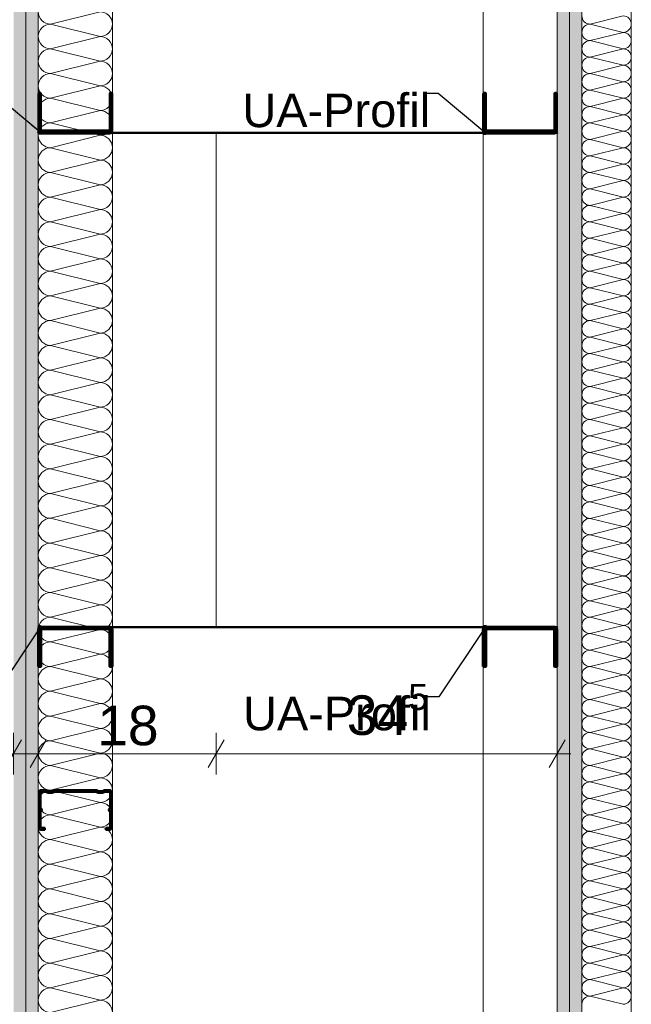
# Model space of a CAD drawing. Header units: metres. Extents: x -3.5 to 65.3, y -10.9 to 16.7.
# Tile 95 of 145: x 44 to 44.6, y 1.7 to 2.7. Entities that reach past the tile are written whole.
import ezdxf

# ---------------------------------------------------------------- set-up
doc = ezdxf.new("R2010")
doc.units = ezdxf.units.M
doc.header["$MEASUREMENT"] = 0
doc.linetypes.add('DASHED', pattern=[0.015, 0.007, -0.008])
for name, color, linetype in [('102 - Bemaßung_ Beschriftung.Detail_ Ausschnitt', 7, 'Continuous'), ('606 - Struktur.Wand Innen Ausbau', 7, 'Continuous'), ('660 - Unterkonstruktion.Trockenbau', 7, 'Continuous'), ('Neubau_102 - Bemaßung_ Beschriftung.Detail_ Ausschnitt', 7, 'Continuous'), ('Neubau_606 - Struktur.Wand Innen Ausbau', 7, 'Continuous'), ('Neubau_802 - HKLSE.Sanitär', 7, 'Continuous')]:
    doc.layers.add(name, color=color, linetype=linetype)
doc.styles.add('ERSTELLTER_STIL_1', font='txt')
doc.dimstyles.new('ERSTELLTER_STIL__1', dxfattribs={"dimtxt": 0.04, "dimasz": 0.02128, "dimexe": 0.18, "dimexo": 0.0625, "dimgap": 0, "dimtad": 1, "dimzin": 0, "dimdsep": 46, "dimtxsty": 'ERSTELLTER_STIL_1', "dimblk": 'ARROWHEAD_2', "dimblk1": 'ARROWHEAD_2', "dimblk2": 'ARROWHEAD_2', "dimcen": 0.09, "dimse1": 1, "dimse2": 1, "dimclrd": 7, "dimclre": 7, "dimclrt": 7, "dimazin": 0, "dimtfac": 1, "dimtdec": 4, "dimtmove": 0, "dimatfit": 3, "dimfxl": 1, "dimtolj": 1, "dimtzin": 0, "dimarcsym": 0})
doc.dimstyles.new('ERSTELLTER_STIL__2', dxfattribs={"dimtxt": 0.04, "dimasz": 0.02128, "dimexe": 0.18, "dimexo": 0.0625, "dimgap": 0, "dimtad": 1, "dimzin": 0, "dimdsep": 46, "dimtxsty": 'ERSTELLTER_STIL_1', "dimblk": 'ARROWHEAD_2', "dimblk1": 'ARROWHEAD_2', "dimblk2": 'ARROWHEAD_2', "dimcen": 0.09, "dimse1": 1, "dimse2": 1, "dimclrd": 7, "dimclre": 7, "dimclrt": 7, "dimazin": 0, "dimtfac": 1, "dimtdec": 4, "dimtmove": 2, "dimatfit": 3, "dimfxl": 1, "dimtolj": 1, "dimtzin": 0, "dimarcsym": 0})
doc.dimstyles.new('ERSTELLTER_STIL__3', dxfattribs={"dimtxt": 0.04, "dimasz": 0.02128, "dimexe": 0.18, "dimexo": 0.0625, "dimgap": 0, "dimtad": 1, "dimtih": 1, "dimtoh": 1, "dimzin": 0, "dimdsep": 46, "dimtxsty": 'ERSTELLTER_STIL_1', "dimblk": 'ARROWHEAD_2', "dimblk1": 'ARROWHEAD_2', "dimblk2": 'ARROWHEAD_2', "dimcen": 0.09, "dimse1": 1, "dimse2": 1, "dimclrd": 7, "dimclre": 7, "dimclrt": 7, "dimazin": 0, "dimtfac": 1, "dimtdec": 4, "dimtmove": 0, "dimatfit": 3, "dimfxl": 1, "dimtolj": 1, "dimtzin": 0, "dimarcsym": 0})
doc.dimstyles.new('ERSTELLTER_STIL__5', dxfattribs={"dimtxt": 0.18, "dimasz": 0.010944, "dimexe": 0.18, "dimexo": 0.0625, "dimgap": 0, "dimtad": 0, "dimtih": 1, "dimtoh": 1, "dimdec": 4, "dimzin": 0, "dimdsep": 46, "dimcen": 0.09, "dimadec": 0, "dimazin": 0, "dimtfac": 1, "dimtdec": 4, "dimtmove": 0, "dimatfit": 3, "dimldrblk": 'ARROWHEAD_11', "dimfxl": 1, "dimtolj": 1, "dimtzin": 0, "dimarcsym": 0})
pattern_1 = [(45, (0, 0), (-0.0070710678, 0.0070710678), [0, -0.01])]

# ---------------------------------------------------------------- blocks, each defined once
blk = doc.blocks.new('*X56')
at = {"layer": '606 - Struktur.Wand Innen Ausbau', "color": 7, "linetype": 'Continuous', "lineweight": 5}
for p, q in [((44.57332, 2.7), (44.60666, 2.70833)), ((44.57332, 2.7), (44.60666, 2.69167)), ((44.57332, 2.68333), (44.60666, 2.69167)), ((44.57332, 2.68333), (44.60666, 2.675)), ((44.57332, 2.66667), (44.60666, 2.675)), ((44.57332, 2.66667), (44.60666, 2.65833)), ((44.57332, 2.65), (44.60666, 2.65833)), ((44.57332, 2.65), (44.60666, 2.64167)), ((44.57332, 2.63333), (44.60666, 2.64167)), ((44.57332, 2.63333), (44.60666, 2.625)), ((44.57332, 2.61667), (44.60666, 2.625)), ((44.57332, 2.61667), (44.60666, 2.60833)), ((44.57332, 2.6), (44.60666, 2.60833)), ((44.57332, 2.6), (44.60666, 2.59167)), ((44.57332, 2.58333), (44.60666, 2.59167)), ((44.57332, 2.58333), (44.60666, 2.575)), ((44.57332, 2.56667), (44.60666, 2.575)), ((44.57332, 2.56667), (44.60666, 2.55833)), ((44.57332, 2.55), (44.60666, 2.55833)), ((44.57332, 2.55), (44.60666, 2.54167)), ((44.57332, 2.53333), (44.60666, 2.54167)), ((44.57332, 2.53333), (44.60666, 2.525)), ((44.57332, 2.51667), (44.60666, 2.525)), ((44.57332, 2.51667), (44.60666, 2.50833)), ((44.57332, 2.5), (44.60666, 2.50833)), ((44.57332, 2.5), (44.60666, 2.49167)), ((44.57332, 2.48333), (44.60666, 2.49167)), ((44.57332, 2.48333), (44.60666, 2.475)), ((44.57332, 2.46667), (44.60666, 2.475)), ((44.57332, 2.46667), (44.60666, 2.45833)), ((44.57332, 2.45), (44.60666, 2.45833)), ((44.57332, 2.45), (44.60666, 2.44167)), ((44.57332, 2.43333), (44.60666, 2.44167)), ((44.57332, 2.43333), (44.60666, 2.425)), ((44.57332, 2.41667), (44.60666, 2.425)), ((44.57332, 2.41667), (44.60666, 2.40833)), ((44.57332, 2.4), (44.60666, 2.40833)), ((44.57332, 2.4), (44.60666, 2.39167)), ((44.57332, 2.38333), (44.60666, 2.39167)), ((44.57332, 2.38333), (44.60666, 2.375)), ((44.57332, 2.36667), (44.60666, 2.375)), ((44.57332, 2.36667), (44.60666, 2.35833)), ((44.57332, 2.35), (44.60666, 2.35833)), ((44.57332, 2.35), (44.60666, 2.34167)), ((44.57332, 2.33333), (44.60666, 2.34167)), ((44.57332, 2.33333), (44.60666, 2.325)), ((44.57332, 2.31667), (44.60666, 2.325)), ((44.57332, 2.31667), (44.60666, 2.30833)), ((44.57332, 2.3), (44.60666, 2.30833)), ((44.57332, 2.3), (44.60666, 2.29167)), ((44.57332, 2.28333), (44.60666, 2.29167)), ((44.57332, 2.28333), (44.60666, 2.275)), ((44.57332, 2.26667), (44.60666, 2.275)), ((44.57332, 2.26667), (44.60666, 2.25833)), ((44.57332, 2.25), (44.60666, 2.25833)), ((44.57332, 2.25), (44.60666, 2.24167)), ((44.57332, 2.23333), (44.60666, 2.24167)), ((44.57332, 2.23333), (44.60666, 2.225)), ((44.57332, 2.21667), (44.60666, 2.225)), ((44.57332, 2.21667), (44.60666, 2.20833)), ((44.57332, 2.2), (44.60666, 2.20833)), ((44.57332, 2.2), (44.60666, 2.19167)), ((44.57332, 2.18333), (44.60666, 2.19167)), ((44.57332, 2.18333), (44.60666, 2.175)), ((44.57332, 2.16667), (44.60666, 2.175)), ((44.57332, 2.16667), (44.60666, 2.15833)), ((44.57332, 2.15), (44.60666, 2.15833)), ((44.57332, 2.15), (44.60666, 2.14167)), ((44.57332, 2.13333), (44.60666, 2.14167)), ((44.57332, 2.13333), (44.60666, 2.125)), ((44.57332, 2.11667), (44.60666, 2.125)), ((44.57332, 2.11667), (44.60666, 2.10833)), ((44.57332, 2.1), (44.60666, 2.10833)), ((44.57332, 2.1), (44.60666, 2.09167)), ((44.57332, 2.08333), (44.60666, 2.09167)), ((44.57332, 2.08333), (44.60666, 2.075)), ((44.57332, 2.06667), (44.60666, 2.075)), ((44.57332, 2.06667), (44.60666, 2.05833)), ((44.57332, 2.05), (44.60666, 2.05833)), ((44.57332, 2.05), (44.60666, 2.04167)), ((44.57332, 2.03333), (44.60666, 2.04167)), ((44.57332, 2.03333), (44.60666, 2.025)), ((44.57332, 2.01667), (44.60666, 2.025)), ((44.57332, 2.01667), (44.60666, 2.00833)), ((44.57332, 2), (44.60666, 2.00833)), ((44.57332, 2), (44.60666, 1.99167)), ((44.57332, 1.98333), (44.60666, 1.99167)), ((44.57332, 1.98333), (44.60666, 1.975)), ((44.57332, 1.96667), (44.60666, 1.975)), ((44.57332, 1.96667), (44.60666, 1.95833)), ((44.57332, 1.95), (44.60666, 1.95833)), ((44.57332, 1.95), (44.60666, 1.94167)), ((44.57332, 1.93333), (44.60666, 1.94167)), ((44.57332, 1.93333), (44.60666, 1.925)), ((44.57332, 1.91667), (44.60666, 1.925)), ((44.57332, 1.91667), (44.60666, 1.90833)), ((44.57332, 1.9), (44.60666, 1.90833)), ((44.57332, 1.9), (44.60666, 1.89167)), ((44.57332, 1.88333), (44.60666, 1.89167)), ((44.57332, 1.88333), (44.60666, 1.875)), ((44.57332, 1.86667), (44.60666, 1.875)), ((44.57332, 1.86667), (44.60666, 1.85833)), ((44.57332, 1.85), (44.60666, 1.85833)), ((44.57332, 1.85), (44.60666, 1.84167)), ((44.57332, 1.83333), (44.60666, 1.84167)), ((44.57332, 1.83333), (44.60666, 1.825)), ((44.57332, 1.81667), (44.60666, 1.825)), ((44.57332, 1.81667), (44.60666, 1.80833)), ((44.57332, 1.8), (44.60666, 1.80833)), ((44.57332, 1.8), (44.60666, 1.79167)), ((44.57332, 1.78333), (44.60666, 1.79167)), ((44.57332, 1.78333), (44.60666, 1.775)), ((44.57332, 1.76667), (44.60666, 1.775)), ((44.57332, 1.76667), (44.60666, 1.75833)), ((44.57332, 1.75), (44.60666, 1.75833)), ((44.57332, 1.75), (44.60666, 1.74167)), ((44.57332, 1.73333), (44.60666, 1.74167)), ((44.57332, 1.73333), (44.60666, 1.725)), ((44.57332, 1.71667), (44.60666, 1.725)), ((44.57332, 1.71667), (44.60666, 1.70833))]:
    blk.add_line(p, q, dxfattribs=at)
for centre, start, end in [((44.57332, 2.70833), 180, 270), ((44.57332, 2.69167), 90, 180), ((44.60666, 2.7), 0, 90), ((44.60666, 2.7), 270, 0), ((44.57332, 2.69167), 180, 270), ((44.60666, 2.68333), 0, 90), ((44.57332, 2.675), 90, 180), ((44.60666, 2.68333), 270, 0), ((44.57332, 2.675), 180, 270), ((44.60666, 2.66667), 0, 90), ((44.57332, 2.65833), 90, 180), ((44.60666, 2.66667), 270, 0), ((44.57332, 2.65833), 180, 270), ((44.57332, 2.64167), 90, 180), ((44.60666, 2.65), 0, 90), ((44.60666, 2.65), 270, 0), ((44.57332, 2.64167), 180, 270), ((44.60666, 2.63333), 0, 90), ((44.57332, 2.625), 90, 180), ((44.60666, 2.63333), 270, 0), ((44.57332, 2.625), 180, 270), ((44.60666, 2.61667), 0, 90), ((44.57332, 2.60833), 90, 180), ((44.60666, 2.61667), 270, 0), ((44.57332, 2.60833), 180, 270), ((44.57332, 2.59167), 90, 180), ((44.60666, 2.6), 0, 90), ((44.60666, 2.6), 270, 0), ((44.57332, 2.59167), 180, 270), ((44.60666, 2.58333), 0, 90), ((44.57332, 2.575), 90, 180), ((44.60666, 2.58333), 270, 0), ((44.57332, 2.575), 180, 270), ((44.60666, 2.56667), 0, 90), ((44.57332, 2.55833), 90, 180), ((44.60666, 2.56667), 270, 0), ((44.57332, 2.55833), 180, 270), ((44.60666, 2.55), 0, 90), ((44.57332, 2.54167), 90, 180), ((44.57332, 2.54167), 180, 270), ((44.60666, 2.55), 270, 0), ((44.60666, 2.53333), 0, 90), ((44.57332, 2.525), 90, 180), ((44.60666, 2.53333), 270, 0), ((44.57332, 2.525), 180, 270), ((44.60666, 2.51667), 0, 90), ((44.57332, 2.50833), 90, 180), ((44.60666, 2.51667), 270, 0), ((44.57332, 2.50833), 180, 270), ((44.60666, 2.5), 0, 90), ((44.57332, 2.49167), 90, 180), ((44.57332, 2.49167), 180, 270), ((44.60666, 2.5), 270, 0), ((44.60666, 2.48333), 0, 90), ((44.57332, 2.475), 90, 180), ((44.60666, 2.48333), 270, 0), ((44.57332, 2.475), 180, 270), ((44.60666, 2.46667), 0, 90), ((44.57332, 2.45833), 90, 180), ((44.60666, 2.46667), 270, 0), ((44.57332, 2.45833), 180, 270), ((44.60666, 2.45), 0, 90), ((44.57332, 2.44167), 90, 180), ((44.57332, 2.44167), 180, 270), ((44.60666, 2.45), 270, 0), ((44.60666, 2.43333), 0, 90), ((44.57332, 2.425), 90, 180), ((44.60666, 2.43333), 270, 0), ((44.57332, 2.425), 180, 270), ((44.60666, 2.41667), 0, 90), ((44.57332, 2.40833), 90, 180), ((44.60666, 2.41667), 270, 0), ((44.57332, 2.40833), 180, 270), ((44.60666, 2.4), 0, 90), ((44.57332, 2.39167), 90, 180), ((44.57332, 2.39167), 180, 270), ((44.60666, 2.4), 270, 0), ((44.60666, 2.38333), 0, 90), ((44.57332, 2.375), 90, 180), ((44.60666, 2.38333), 270, 0), ((44.57332, 2.375), 180, 270), ((44.60666, 2.36667), 0, 90), ((44.57332, 2.35833), 90, 180), ((44.60666, 2.36667), 270, 0), ((44.57332, 2.35833), 180, 270), ((44.60666, 2.35), 0, 90), ((44.57332, 2.34167), 90, 180), ((44.57332, 2.34167), 180, 270), ((44.60666, 2.35), 270, 0), ((44.60666, 2.33333), 0, 90), ((44.57332, 2.325), 90, 180), ((44.60666, 2.33333), 270, 0), ((44.57332, 2.325), 180, 270), ((44.60666, 2.31667), 0, 90), ((44.57332, 2.30833), 90, 180), ((44.60666, 2.31667), 270, 0), ((44.57332, 2.30833), 180, 270), ((44.60666, 2.3), 0, 90), ((44.57332, 2.29167), 90, 180), ((44.57332, 2.29167), 180, 270), ((44.60666, 2.3), 270, 0), ((44.60666, 2.28333), 0, 90), ((44.57332, 2.275), 90, 180), ((44.60666, 2.28333), 270, 0), ((44.57332, 2.275), 180, 270), ((44.60666, 2.26667), 0, 90), ((44.57332, 2.25833), 90, 180), ((44.60666, 2.26667), 270, 0), ((44.57332, 2.25833), 180, 270), ((44.60666, 2.25), 0, 90), ((44.57332, 2.24167), 90, 180), ((44.57332, 2.24167), 180, 270), ((44.60666, 2.25), 270, 0), ((44.60666, 2.23333), 0, 90), ((44.57332, 2.225), 90, 180), ((44.60666, 2.23333), 270, 0), ((44.57332, 2.225), 180, 270), ((44.60666, 2.21667), 0, 90), ((44.57332, 2.20833), 90, 180), ((44.60666, 2.21667), 270, 0), ((44.57332, 2.20833), 180, 270), ((44.60666, 2.2), 0, 90), ((44.57332, 2.19167), 90, 180), ((44.57332, 2.19167), 180, 270), ((44.60666, 2.2), 270, 0), ((44.60666, 2.18333), 0, 90), ((44.57332, 2.175), 90, 180), ((44.60666, 2.18333), 270, 0), ((44.57332, 2.175), 180, 270), ((44.60666, 2.16667), 0, 90), ((44.57332, 2.15833), 90, 180), ((44.60666, 2.16667), 270, 0), ((44.57332, 2.15833), 180, 270), ((44.60666, 2.15), 0, 90), ((44.57332, 2.14167), 90, 180), ((44.60666, 2.15), 270, 0), ((44.57332, 2.14167), 180, 270), ((44.57332, 2.125), 90, 180), ((44.60666, 2.13333), 0, 90), ((44.60666, 2.13333), 270, 0), ((44.57332, 2.125), 180, 270), ((44.60666, 2.11667), 0, 90), ((44.57332, 2.10833), 90, 180), ((44.60666, 2.11667), 270, 0), ((44.57332, 2.10833), 180, 270), ((44.60666, 2.1), 0, 90), ((44.57332, 2.09167), 90, 180), ((44.60666, 2.1), 270, 0), ((44.57332, 2.09167), 180, 270), ((44.57332, 2.075), 90, 180), ((44.60666, 2.08333), 0, 90), ((44.60666, 2.08333), 270, 0), ((44.57332, 2.075), 180, 270), ((44.60666, 2.06667), 0, 90), ((44.57332, 2.05833), 90, 180), ((44.60666, 2.06667), 270, 0), ((44.57332, 2.05833), 180, 270), ((44.60666, 2.05), 0, 90), ((44.57332, 2.04167), 90, 180), ((44.60666, 2.05), 270, 0), ((44.57332, 2.04167), 180, 270), ((44.57332, 2.025), 90, 180), ((44.60666, 2.03333), 0, 90), ((44.60666, 2.03333), 270, 0), ((44.57332, 2.025), 180, 270), ((44.60666, 2.01667), 0, 90), ((44.57332, 2.00833), 90, 180), ((44.60666, 2.01667), 270, 0), ((44.57332, 2.00833), 180, 270), ((44.60666, 2), 0, 90), ((44.57332, 1.99167), 90, 180), ((44.60666, 2), 270, 0), ((44.57332, 1.99167), 180, 270), ((44.57332, 1.975), 90, 180), ((44.60666, 1.98333), 0, 90), ((44.60666, 1.98333), 270, 0), ((44.57332, 1.975), 180, 270), ((44.60666, 1.96667), 0, 90), ((44.57332, 1.95833), 90, 180), ((44.60666, 1.96667), 270, 0), ((44.57332, 1.95833), 180, 270), ((44.60666, 1.95), 0, 90), ((44.57332, 1.94167), 90, 180), ((44.60666, 1.95), 270, 0), ((44.57332, 1.94167), 180, 270), ((44.57332, 1.925), 90, 180), ((44.60666, 1.93333), 0, 90), ((44.60666, 1.93333), 270, 0), ((44.57332, 1.925), 180, 270), ((44.60666, 1.91667), 0, 90), ((44.57332, 1.90833), 90, 180), ((44.60666, 1.91667), 270, 0), ((44.57332, 1.90833), 180, 270), ((44.60666, 1.9), 0, 90), ((44.57332, 1.89167), 90, 180), ((44.60666, 1.9), 270, 0), ((44.57332, 1.89167), 180, 270), ((44.57332, 1.875), 90, 180), ((44.60666, 1.88333), 0, 90), ((44.60666, 1.88333), 270, 0), ((44.57332, 1.875), 180, 270), ((44.60666, 1.86667), 0, 90), ((44.57332, 1.85833), 90, 180), ((44.60666, 1.86667), 270, 0), ((44.57332, 1.85833), 180, 270), ((44.60666, 1.85), 0, 90), ((44.57332, 1.84167), 90, 180), ((44.60666, 1.85), 270, 0), ((44.57332, 1.84167), 180, 270), ((44.57332, 1.825), 90, 180), ((44.60666, 1.83333), 0, 90), ((44.60666, 1.83333), 270, 0), ((44.57332, 1.825), 180, 270), ((44.60666, 1.81667), 0, 90), ((44.57332, 1.80833), 90, 180), ((44.60666, 1.81667), 270, 0), ((44.57332, 1.80833), 180, 270), ((44.60666, 1.8), 0, 90), ((44.57332, 1.79167), 90, 180), ((44.60666, 1.8), 270, 0), ((44.57332, 1.79167), 180, 270), ((44.57332, 1.775), 90, 180), ((44.60666, 1.78333), 0, 90), ((44.60666, 1.78333), 270, 0), ((44.57332, 1.775), 180, 270), ((44.60666, 1.76667), 0, 90), ((44.57332, 1.75833), 90, 180), ((44.60666, 1.76667), 270, 0), ((44.57332, 1.75833), 180, 270), ((44.60666, 1.75), 0, 90), ((44.57332, 1.74167), 90, 180), ((44.60666, 1.75), 270, 0), ((44.57332, 1.74167), 180, 270), ((44.57332, 1.725), 90, 180), ((44.60666, 1.73333), 0, 90), ((44.60666, 1.73333), 270, 0), ((44.57332, 1.725), 180, 270), ((44.60666, 1.71667), 0, 90), ((44.57332, 1.70833), 90, 180), ((44.60666, 1.71667), 270, 0)]:
    blk.add_arc(centre, 0.00833, start, end, dxfattribs=at)
blk = doc.blocks.new('*X73')
at = {"layer": 'Neubau_606 - Struktur.Wand Innen Ausbau', "color": 7, "linetype": 'Continuous', "lineweight": 5}
for p, q in [((44.02749, 2.70001), (44.07749, 2.71251)), ((44.02749, 2.70001), (44.07749, 2.68751)), ((44.02749, 2.67501), (44.07749, 2.68751)), ((44.02749, 2.67501), (44.07749, 2.66251)), ((44.02749, 2.65001), (44.07749, 2.66251)), ((44.02749, 2.65001), (44.07749, 2.63751)), ((44.02749, 2.62501), (44.07749, 2.63751)), ((44.02749, 2.62501), (44.07749, 2.61251)), ((44.02749, 2.60001), (44.07749, 2.61251)), ((44.02749, 2.60001), (44.07749, 2.58751)), ((44.02749, 2.57501), (44.07749, 2.58751)), ((44.02749, 2.57501), (44.07749, 2.56251)), ((44.02749, 2.55001), (44.07749, 2.56251)), ((44.02749, 2.55001), (44.07749, 2.53751)), ((44.02749, 2.52501), (44.07749, 2.53751)), ((44.02749, 2.52501), (44.07749, 2.51251)), ((44.02749, 2.50001), (44.07749, 2.51251)), ((44.02749, 2.50001), (44.07749, 2.48751)), ((44.02749, 2.47501), (44.07749, 2.48751)), ((44.02749, 2.47501), (44.07749, 2.46251)), ((44.02749, 2.45001), (44.07749, 2.46251)), ((44.02749, 2.45001), (44.07749, 2.43751)), ((44.02749, 2.42501), (44.07749, 2.43751)), ((44.02749, 2.42501), (44.07749, 2.41251)), ((44.02749, 2.40001), (44.07749, 2.41251)), ((44.02749, 2.40001), (44.07749, 2.38751)), ((44.02749, 2.37501), (44.07749, 2.38751)), ((44.02749, 2.37501), (44.07749, 2.36251)), ((44.02749, 2.35001), (44.07749, 2.36251)), ((44.02749, 2.35001), (44.07749, 2.33751)), ((44.02749, 2.32501), (44.07749, 2.33751)), ((44.02749, 2.32501), (44.07749, 2.31251)), ((44.02749, 2.30001), (44.07749, 2.31251)), ((44.02749, 2.30001), (44.07749, 2.28751)), ((44.02749, 2.27501), (44.07749, 2.28751)), ((44.02749, 2.27501), (44.07749, 2.26251)), ((44.02749, 2.25001), (44.07749, 2.26251)), ((44.02749, 2.25001), (44.07749, 2.23751)), ((44.02749, 2.22501), (44.07749, 2.23751)), ((44.02749, 2.22501), (44.07749, 2.21251)), ((44.02749, 2.20001), (44.07749, 2.21251)), ((44.02749, 2.20001), (44.07749, 2.18751)), ((44.02749, 2.17501), (44.07749, 2.18751)), ((44.02749, 2.17501), (44.07749, 2.16251)), ((44.02749, 2.15001), (44.07749, 2.16251)), ((44.02749, 2.15001), (44.07749, 2.13751)), ((44.02749, 2.12501), (44.07749, 2.13751)), ((44.02749, 2.12501), (44.07749, 2.11251)), ((44.02749, 2.10001), (44.07749, 2.11251)), ((44.02749, 2.10001), (44.07749, 2.08751)), ((44.02749, 2.07501), (44.07749, 2.08751)), ((44.02749, 2.07501), (44.07749, 2.06251)), ((44.02749, 2.05001), (44.07749, 2.06251)), ((44.02749, 2.05001), (44.07749, 2.03751)), ((44.02749, 2.02501), (44.07749, 2.03751)), ((44.02749, 2.02501), (44.07749, 2.01251)), ((44.02749, 2.00001), (44.07749, 2.01251)), ((44.02749, 2.00001), (44.07749, 1.98751)), ((44.02749, 1.97501), (44.07749, 1.98751)), ((44.02749, 1.97501), (44.07749, 1.96251)), ((44.02749, 1.95001), (44.07749, 1.96251)), ((44.02749, 1.95001), (44.07749, 1.93751)), ((44.02749, 1.92501), (44.07749, 1.93751)), ((44.02749, 1.92501), (44.07749, 1.91251)), ((44.02749, 1.90001), (44.07749, 1.91251)), ((44.02749, 1.90001), (44.07749, 1.88751)), ((44.02749, 1.87501), (44.07749, 1.88751)), ((44.02749, 1.87501), (44.07749, 1.86251)), ((44.02749, 1.85001), (44.07749, 1.86251)), ((44.02749, 1.85001), (44.07749, 1.83751)), ((44.02749, 1.82501), (44.07749, 1.83751)), ((44.02749, 1.82501), (44.07749, 1.81251)), ((44.02749, 1.80001), (44.07749, 1.81251)), ((44.02749, 1.80001), (44.07749, 1.78751)), ((44.02749, 1.77501), (44.07749, 1.78751)), ((44.02749, 1.77501), (44.07749, 1.76251)), ((44.02749, 1.75001), (44.07749, 1.76251)), ((44.02749, 1.75001), (44.07749, 1.73751)), ((44.02749, 1.72501), (44.07749, 1.73751)), ((44.02749, 1.72501), (44.07749, 1.71251)), ((44.02749, 1.70001), (44.07749, 1.71251))]:
    blk.add_line(p, q, dxfattribs=at)
for centre, start, end in [((44.02749, 2.71251), 180.00001, 270.00001), ((44.07749, 2.70001), 0.00001, 90.00001), ((44.02749, 2.68751), 90.00001, 180.00001), ((44.07749, 2.70001), 270.00001, 0.00001), ((44.02749, 2.68751), 180.00001, 270.00001), ((44.07749, 2.67501), 0.00001, 90.00001), ((44.02749, 2.66251), 90.00001, 180.00001), ((44.07749, 2.67501), 270.00001, 0.00001), ((44.02749, 2.66251), 180.00001, 270.00001), ((44.07749, 2.65001), 0.00001, 90.00001), ((44.02749, 2.63751), 90.00001, 180.00001), ((44.07749, 2.65001), 270.00001, 0.00001), ((44.02749, 2.63751), 180.00001, 270.00001), ((44.07749, 2.62501), 0.00001, 90.00001), ((44.02749, 2.61251), 90.00001, 180.00001), ((44.07749, 2.62501), 270.00001, 0.00001), ((44.02749, 2.61251), 180.00001, 270.00001), ((44.07749, 2.60001), 0.00001, 90.00001), ((44.02749, 2.58751), 90.00001, 180.00001), ((44.07749, 2.60001), 270.00001, 0.00001), ((44.02749, 2.58751), 180.00001, 270.00001), ((44.07749, 2.57501), 0.00001, 90.00001), ((44.02749, 2.56251), 90.00001, 180.00001), ((44.07749, 2.57501), 270.00001, 0.00001), ((44.02749, 2.56251), 180.00001, 270.00001), ((44.07749, 2.55001), 0.00001, 90.00001), ((44.02749, 2.53751), 90.00001, 180.00001), ((44.07749, 2.55001), 270.00001, 0.00001), ((44.02749, 2.53751), 180.00001, 270.00001), ((44.07749, 2.52501), 0.00001, 90.00001), ((44.02749, 2.51251), 90.00001, 180.00001), ((44.07749, 2.52501), 270.00001, 0.00001), ((44.02749, 2.51251), 180.00001, 270.00001), ((44.07749, 2.50001), 0.00001, 90.00001), ((44.02749, 2.48751), 90.00001, 180.00001), ((44.07749, 2.50001), 270.00001, 0.00001), ((44.02749, 2.48751), 180.00001, 270.00001), ((44.07749, 2.47501), 0.00001, 90.00001), ((44.02749, 2.46251), 90.00001, 180.00001), ((44.07749, 2.47501), 270.00001, 0.00001), ((44.02749, 2.46251), 180.00001, 270.00001), ((44.07749, 2.45001), 0.00001, 90.00001), ((44.02749, 2.43751), 90.00001, 180.00001), ((44.07749, 2.45001), 270.00001, 0.00001), ((44.02749, 2.43751), 180.00001, 270.00001), ((44.07749, 2.42501), 0.00001, 90.00001), ((44.02749, 2.41251), 90.00001, 180.00001), ((44.07749, 2.42501), 270.00001, 0.00001), ((44.02749, 2.41251), 180.00001, 270.00001), ((44.07749, 2.40001), 0.00001, 90.00001), ((44.02749, 2.38751), 90.00001, 180.00001), ((44.07749, 2.40001), 270.00001, 0.00001), ((44.02749, 2.38751), 180.00001, 270.00001), ((44.07749, 2.37501), 0.00001, 90.00001), ((44.02749, 2.36251), 90.00001, 180.00001), ((44.07749, 2.37501), 270.00001, 0.00001), ((44.02749, 2.36251), 180.00001, 270.00001), ((44.07749, 2.35001), 0.00001, 90.00001), ((44.02749, 2.33751), 90.00001, 180.00001), ((44.07749, 2.35001), 270.00001, 0.00001), ((44.02749, 2.33751), 180.00001, 270.00001), ((44.07749, 2.32501), 0.00001, 90.00001), ((44.02749, 2.31251), 90.00001, 180.00001), ((44.07749, 2.32501), 270.00001, 0.00001), ((44.02749, 2.31251), 180.00001, 270.00001), ((44.07749, 2.30001), 0.00001, 90.00001), ((44.02749, 2.28751), 90.00001, 180.00001), ((44.07749, 2.30001), 270.00001, 0.00001), ((44.02749, 2.28751), 180.00001, 270.00001), ((44.07749, 2.27501), 0.00001, 90.00001), ((44.02749, 2.26251), 90.00001, 180.00001), ((44.07749, 2.27501), 270.00001, 0.00001), ((44.02749, 2.26251), 180.00001, 270.00001), ((44.07749, 2.25001), 0.00001, 90.00001), ((44.02749, 2.23751), 90.00001, 180.00001), ((44.07749, 2.25001), 270.00001, 0.00001), ((44.02749, 2.23751), 180.00001, 270.00001), ((44.07749, 2.22501), 0.00001, 90.00001), ((44.02749, 2.21251), 90.00001, 180.00001), ((44.07749, 2.22501), 270.00001, 0.00001), ((44.02749, 2.21251), 180.00001, 270.00001), ((44.07749, 2.20001), 0.00001, 90.00001), ((44.02749, 2.18751), 90.00001, 180.00001), ((44.07749, 2.20001), 270.00001, 0.00001), ((44.02749, 2.18751), 180.00001, 270.00001), ((44.07749, 2.17501), 0.00001, 90.00001), ((44.02749, 2.16251), 90.00001, 180.00001), ((44.07749, 2.17501), 270.00001, 0.00001), ((44.02749, 2.16251), 180.00001, 270.00001), ((44.07749, 2.15001), 0.00001, 90.00001), ((44.02749, 2.13751), 90.00001, 180.00001), ((44.07749, 2.15001), 270.00001, 0.00001), ((44.02749, 2.13751), 180.00001, 270.00001), ((44.07749, 2.12501), 0.00001, 90.00001), ((44.02749, 2.11251), 90.00001, 180.00001), ((44.07749, 2.12501), 270.00001, 0.00001), ((44.02749, 2.11251), 180.00001, 270.00001), ((44.07749, 2.10001), 0.00001, 90.00001), ((44.02749, 2.08751), 90.00001, 180.00001), ((44.07749, 2.10001), 270.00001, 0.00001), ((44.02749, 2.08751), 180.00001, 270.00001), ((44.07749, 2.07501), 0.00001, 90.00001), ((44.02749, 2.06251), 90.00001, 180.00001), ((44.07749, 2.07501), 270.00001, 0.00001), ((44.02749, 2.06251), 180.00001, 270.00001), ((44.07749, 2.05001), 0.00001, 90.00001), ((44.02749, 2.03751), 90.00001, 180.00001), ((44.07749, 2.05001), 270.00001, 0.00001), ((44.02749, 2.03751), 180.00001, 270.00001), ((44.07749, 2.02501), 0.00001, 90.00001), ((44.02749, 2.01251), 90.00001, 180.00001), ((44.07749, 2.02501), 270.00001, 0.00001), ((44.02749, 2.01251), 180.00001, 270.00001), ((44.07749, 2.00001), 0.00001, 90.00001), ((44.02749, 1.98751), 90.00001, 180.00001), ((44.07749, 2.00001), 270.00001, 0.00001), ((44.02749, 1.98751), 180.00001, 270.00001), ((44.07749, 1.97501), 0.00001, 90.00001), ((44.02749, 1.96251), 90.00001, 180.00001), ((44.07749, 1.97501), 270.00001, 0.00001), ((44.02749, 1.96251), 180.00001, 270.00001), ((44.07749, 1.95001), 0.00001, 90.00001), ((44.02749, 1.93751), 90.00001, 180.00001), ((44.07749, 1.95001), 270.00001, 0.00001), ((44.02749, 1.93751), 180.00001, 270.00001), ((44.07749, 1.92501), 0.00001, 90.00001), ((44.02749, 1.91251), 90.00001, 180.00001), ((44.07749, 1.92501), 270.00001, 0.00001), ((44.02749, 1.91251), 180.00001, 270.00001), ((44.07749, 1.90001), 0.00001, 90.00001), ((44.02749, 1.88751), 90.00001, 180.00001), ((44.07749, 1.90001), 270.00001, 0.00001), ((44.02749, 1.88751), 180.00001, 270.00001), ((44.07749, 1.87501), 0.00001, 90.00001), ((44.02749, 1.86251), 90.00001, 180.00001), ((44.07749, 1.87501), 270.00001, 0.00001), ((44.02749, 1.86251), 180.00001, 270.00001), ((44.07749, 1.85001), 0.00001, 90.00001), ((44.02749, 1.83751), 90.00001, 180.00001), ((44.07749, 1.85001), 270.00001, 0.00001), ((44.02749, 1.83751), 180.00001, 270.00001), ((44.07749, 1.82501), 0.00001, 90.00001), ((44.02749, 1.81251), 90.00001, 180.00001), ((44.07749, 1.82501), 270.00001, 0.00001), ((44.02749, 1.81251), 180.00001, 270.00001), ((44.07749, 1.80001), 0.00001, 90.00001), ((44.02749, 1.78751), 90.00001, 180.00001), ((44.07749, 1.80001), 270.00001, 0.00001), ((44.02749, 1.78751), 180.00001, 270.00001), ((44.07749, 1.77501), 0.00001, 90.00001), ((44.02749, 1.76251), 90.00001, 180.00001), ((44.07749, 1.77501), 270.00001, 0.00001), ((44.02749, 1.76251), 180.00001, 270.00001), ((44.07749, 1.75001), 0.00001, 90.00001), ((44.02749, 1.73751), 90.00001, 180.00001), ((44.07749, 1.75001), 270.00001, 0.00001), ((44.02749, 1.73751), 180.00001, 270.00001), ((44.07749, 1.72501), 0.00001, 90.00001), ((44.02749, 1.71251), 90.00001, 180.00001), ((44.07749, 1.72501), 270.00001, 0.00001), ((44.02749, 1.71251), 180.00001, 270.00001), ((44.07749, 1.70001), 0.00001, 90.00001)]:
    blk.add_arc(centre, 0.0125, start, end, dxfattribs=at)
blk = doc.blocks.new('*D292')
at = {"layer": '102 - Bemaßung_ Beschriftung.Detail_ Ausschnitt', "color": 7, "linetype": 'Continuous', "lineweight": 5}
for p, q in [((43.46099, 2.09806), (43.48899, 2.08189)), ((43.49599, 2.08998), (43.45399, 2.08998)), ((43.47499, 1.65998), (43.47499, 2.08998)), ((43.46099, 1.66806), (43.48899, 1.65189)), ((43.49599, 1.65998), (43.45399, 1.65998))]:
    blk.add_line(p, q, dxfattribs=at)
at = {"layer": '102 - Bemaßung_ Beschriftung.Detail_ Ausschnitt', "color": 7, "lineweight": 5, "insert": (43.46699, 1.79189), "char_height": 0.04, "attachment_point": 7, "rotation": 90, "style": 'ERSTELLTER_STIL_1'}
blk.add_mtext('\\A1;{\\pql;\\fArial|b0|i0|c0|p38;43}', dxfattribs=at)
blk = doc.blocks.new('ARROWHEAD_2')
at = {"color": 0, "linetype": 'Continuous', "lineweight": 0}
for p, q in [((-0.378, -0.655), (0.378, 0.655)), ((0, 0), (-1, 0))]:
    blk.add_line(p, q, dxfattribs=at)
blk = doc.blocks.new('*D293')
at = {"layer": '102 - Bemaßung_ Beschriftung.Detail_ Ausschnitt', "color": 7, "linetype": 'Continuous', "lineweight": 5}
for p, q in [((43.46099, 2.59806), (43.48899, 2.58189)), ((43.49599, 2.58998), (43.45399, 2.58998)), ((43.47499, 2.08998), (43.47499, 2.58998)), ((43.46099, 2.09806), (43.48899, 2.08189)), ((43.49599, 2.08998), (43.45399, 2.08998))]:
    blk.add_line(p, q, dxfattribs=at)
at = {"layer": '102 - Bemaßung_ Beschriftung.Detail_ Ausschnitt', "color": 7, "lineweight": 5, "insert": (43.46699, 2.30962), "char_height": 0.04, "attachment_point": 7, "rotation": 90, "style": 'ERSTELLTER_STIL_1'}
blk.add_mtext('\\A1;{\\pql;\\fArial|b0|i0|c0|p38;50}', dxfattribs=at)
blk = doc.blocks.new('*D294')
at = {"layer": '102 - Bemaßung_ Beschriftung.Detail_ Ausschnitt', "color": 7, "linetype": 'Continuous', "lineweight": 5}
for p, q in [((43.49599, 3.01998), (43.45399, 3.01998)), ((43.46099, 3.02806), (43.48899, 3.01189)), ((43.47499, 2.58998), (43.47499, 3.01998)), ((43.46099, 2.59806), (43.48899, 2.58189)), ((43.49599, 2.58998), (43.45399, 2.58998))]:
    blk.add_line(p, q, dxfattribs=at)
at = {"layer": '102 - Bemaßung_ Beschriftung.Detail_ Ausschnitt', "color": 7, "lineweight": 5, "insert": (43.46699, 2.72189), "char_height": 0.04, "attachment_point": 7, "rotation": 90, "style": 'ERSTELLTER_STIL_1'}
blk.add_mtext('\\A1;{\\pql;\\fArial|b0|i0|c0|p38;43}', dxfattribs=at)
blk = doc.blocks.new('*D338')
at = {"layer": '102 - Bemaßung_ Beschriftung.Detail_ Ausschnitt', "color": 7, "linetype": 'Continuous', "lineweight": 5}
for p, q in [((43.98999, 1.94088), (43.98999, 1.98288)), ((44.01499, 1.94088), (44.01499, 1.98288)), ((43.99807, 1.97588), (43.98191, 1.94788)), ((44.02307, 1.97588), (44.00691, 1.94788)), ((43.9763, 1.96188), (43.98999, 1.96188)), ((43.98999, 1.96188), (44.01499, 1.96188))]:
    blk.add_line(p, q, dxfattribs=at)
at = {"layer": '102 - Bemaßung_ Beschriftung.Detail_ Ausschnitt', "color": 7, "lineweight": 5, "insert": (43.93151, 1.96944), "char_height": 0.04, "attachment_point": 7, "style": 'ERSTELLTER_STIL_1'}
blk.add_mtext('\\A1;{\\pql;\\fArial|b0|i0|c0|p38;2\\fArial|b0|i0|c0|p38;\\A1{\\H.66x;\\S5^  ;}}', dxfattribs=at)
blk = doc.blocks.new('*D339')
at = {"layer": '102 - Bemaßung_ Beschriftung.Detail_ Ausschnitt', "color": 7, "linetype": 'Continuous', "lineweight": 5}
for p, q in [((44.01499, 1.94088), (44.01499, 1.98288)), ((44.19499, 1.94088), (44.19499, 1.98288)), ((44.02307, 1.97588), (44.00691, 1.94788)), ((44.20307, 1.97588), (44.18691, 1.94788)), ((44.01499, 1.96188), (44.19499, 1.96188))]:
    blk.add_line(p, q, dxfattribs=at)
at = {"layer": '102 - Bemaßung_ Beschriftung.Detail_ Ausschnitt', "color": 7, "lineweight": 5, "insert": (44.07464, 1.96988), "char_height": 0.04, "attachment_point": 7, "style": 'ERSTELLTER_STIL_1'}
blk.add_mtext('\\A1;{\\pql;\\fArial|b0|i0|c0|p38;18}', dxfattribs=at)
blk = doc.blocks.new('*D340')
at = {"layer": '102 - Bemaßung_ Beschriftung.Detail_ Ausschnitt', "color": 7, "linetype": 'Continuous', "lineweight": 5}
for p, q in [((44.19499, 1.94088), (44.19499, 1.98288)), ((44.53999, 1.94088), (44.53999, 1.98288)), ((44.20307, 1.97588), (44.18691, 1.94788)), ((44.53191, 1.94788), (44.54807, 1.97588)), ((44.19499, 1.96188), (44.53999, 1.96188)), ((44.53999, 1.96188), (44.55368, 1.96188))]:
    blk.add_line(p, q, dxfattribs=at)
at = {"layer": '102 - Bemaßung_ Beschriftung.Detail_ Ausschnitt', "color": 7, "lineweight": 5, "insert": (44.32712, 1.96919), "char_height": 0.04, "attachment_point": 7, "style": 'ERSTELLTER_STIL_1'}
blk.add_mtext('\\A1;{\\pql;\\fArial|b0|i0|c0|p38;34\\fArial|b0|i0|c0|p38;\\A1{\\H.66x;\\S5^  ;}}', dxfattribs=at)
blk = doc.blocks.new('ARROWHEAD_11')
at = {"color": 0, "linetype": 'Continuous', "lineweight": 0}
blk.add_line((0, 0), (-1, 0), dxfattribs=at)
at = {"color": 0, "linetype": 'Continuous', "lineweight": 0, "const_width": 0.25, "flags": 128}
blk.add_lwpolyline([(-0.125, 0, 1), (0.125, 0, 1)], format="xyb", close=True, dxfattribs=at)

msp = doc.modelspace()

# ---------------------------------------------------------------- hatches: boundary and pattern name
at = {"layer": '606 - Struktur.Wand Innen Ausbau', "linetype": 'Continuous', "lineweight": 0, "true_color": 0x000000}
h = msp.add_hatch(dxfattribs=at)
h.set_pattern_fill('Gips_0001', color=18, style=0, pattern_type=2)
h.set_pattern_definition(pattern_1)
h.paths.add_polyline_path([(44.53999, 3.2225), (44.53999, 0.255), (44.55249, 0.255), (44.55249, 3.2225)])
h = msp.add_hatch(dxfattribs=at)
h.set_pattern_fill('Gips_0001', color=18, style=0, pattern_type=2)
h.set_pattern_definition(pattern_1)
h.paths.add_polyline_path([(44.55249, 3.21), (44.55249, 0.255), (44.56499, 0.255), (44.56499, 3.21)])
at = {"layer": 'Neubau_606 - Struktur.Wand Innen Ausbau', "linetype": 'Continuous', "lineweight": 0, "true_color": 0x000000}
h = msp.add_hatch(dxfattribs=at)
h.set_pattern_fill('Gips_0001', color=18, style=0, pattern_type=2)
h.set_pattern_definition(pattern_1)
h.paths.add_polyline_path([(44.01499, 0.93248), (44.01499, 3.7325), (44.00666, 3.7325), (44.00249, 3.72937), (44.00249, 0.93248)])
h = msp.add_hatch(dxfattribs=at)
h.set_pattern_fill('Gips_0001', color=18, style=0, pattern_type=2)
h.set_pattern_definition(pattern_1)
h.paths.add_polyline_path([(44.00249, 0.94498), (44.00249, 3.72), (43.98999, 3.72), (43.98999, 0.94498)])

# ---------------------------------------------------------------- linework, layer by layer
at = {"layer": '606 - Struktur.Wand Innen Ausbau', "color": 7, "linetype": 'Continuous', "lineweight": 5}
for p, q in [((44.55249, 3.21), (44.55249, 0.255)), ((44.56499, 3.16), (44.56499, 0.255))]:
    msp.add_line(p, q, dxfattribs=at)
at = {"layer": '606 - Struktur.Wand Innen Ausbau', "color": 7, "linetype": 'Continuous', "lineweight": 5, "flags": 128}
for points in [[(44.53999, 3.21), (44.53999, 0.255)], [(44.61499, 0.255), (44.61499, 3.16)]]:
    msp.add_lwpolyline(points, dxfattribs=at)
at = {"layer": '660 - Unterkonstruktion.Trockenbau', "color": 1, "linetype": 'Continuous', "lineweight": 18}
msp.add_lwpolyline([(44.53999, 3.16), (44.46499, 3.16), (44.46499, 0.255), (44.53999, 0.255)], close=True, dxfattribs=at)
at = {"layer": '660 - Unterkonstruktion.Trockenbau', "color": 7, "linetype": 'Continuous', "lineweight": 70, "flags": 128}
for points in [[(44.01559, 2.62998), (44.01559, 2.59273, 0.414214), (44.01834, 2.58998), (44.08664, 2.58998, 0.414214), (44.08939, 2.59273), (44.08939, 2.62998), (44.08764, 2.62998), (44.08764, 2.59273, -0.414214), (44.08664, 2.59173), (44.01834, 2.59173, -0.414214), (44.01734, 2.59273), (44.01734, 2.62998)], [(44.46559, 2.62998), (44.46559, 2.59273, 0.414214), (44.46834, 2.58998), (44.53664, 2.58998, 0.414214), (44.53939, 2.59273), (44.53939, 2.62998), (44.53764, 2.62998), (44.53764, 2.59273, -0.414214), (44.53664, 2.59173), (44.46834, 2.59173, -0.414214), (44.46734, 2.59273), (44.46734, 2.62998)], [(44.01559, 2.04998), (44.01559, 2.08723, -0.414214), (44.01834, 2.08998), (44.08664, 2.08998, -0.414214), (44.08939, 2.08723), (44.08939, 2.04998), (44.08764, 2.04998), (44.08764, 2.08723, 0.414214), (44.08664, 2.08823), (44.01834, 2.08823, 0.414214), (44.01734, 2.08723), (44.01734, 2.04998)], [(44.46559, 2.04998), (44.46559, 2.08723, -0.414214), (44.46834, 2.08998), (44.53664, 2.08998, -0.414214), (44.53939, 2.08723), (44.53939, 2.04998), (44.53764, 2.04998), (44.53764, 2.08723, 0.414214), (44.53664, 2.08823), (44.46834, 2.08823, 0.414214), (44.46734, 2.08723), (44.46734, 2.04998)]]:
    msp.add_lwpolyline(points, format="xyb", close=True, dxfattribs=at)
at = {"layer": '660 - Unterkonstruktion.Trockenbau', "color": 7, "linetype": 'Continuous', "lineweight": 50, "flags": 128}
for points in [[(44.01499, 2.58998), (44.53999, 2.58998)], [(44.01499, 2.08998), (44.53999, 2.08998)]]:
    msp.add_lwpolyline(points, close=True, dxfattribs=at)
at = {"layer": '660 - Unterkonstruktion.Trockenbau', "color": 7, "linetype": 'Continuous', "lineweight": 18}
for points in [[(44.01499, 2.58998), (44.53999, 2.58998)], [(44.01499, 2.08998), (44.53999, 2.08998)]]:
    msp.add_lwpolyline(points, dxfattribs=at)
at = {"layer": '660 - Unterkonstruktion.Trockenbau', "color": 7, "linetype": 'Continuous', "lineweight": 50, "flags": 128}
msp.add_lwpolyline([(44.08339, 1.88673), (44.08339, 1.88498), (44.08739, 1.88498, 0.414214), (44.08939, 1.88698), (44.08939, 1.90303, 0.267949), (44.08839, 1.90476, -0.57735), (44.08839, 1.90519, 0.267949), (44.08939, 1.90692), (44.08939, 1.92298, 0.414214), (44.08739, 1.92498), (44.08189, 1.92498, 0.250492), (44.08023, 1.92409, -0.250492), (44.08002, 1.92398), (44.07576, 1.92398, -0.250492), (44.07555, 1.92409, 0.250492), (44.07389, 1.92498), (44.03109, 1.92498, 0.250492), (44.02943, 1.92409, -0.250492), (44.02922, 1.92398), (44.02496, 1.92398, -0.250492), (44.02475, 1.92409, 0.250492), (44.02309, 1.92498), (44.01759, 1.92498, 0.414214), (44.01559, 1.92298), (44.01559, 1.90692, 0.267949), (44.01659, 1.90519, -0.57735), (44.01659, 1.90476, 0.267949), (44.01559, 1.90303), (44.01559, 1.88698, 0.414214), (44.01759, 1.88498), (44.02159, 1.88498), (44.02159, 1.88673), (44.01759, 1.88673, -0.414214), (44.01734, 1.88698), (44.01734, 1.90303, -0.267949), (44.01747, 1.90324, 0.57735), (44.01747, 1.90671, -0.267949), (44.01734, 1.90692), (44.01734, 1.92298, -0.414214), (44.01759, 1.92323), (44.02309, 1.92323, -0.250492), (44.0233, 1.92311, 0.250492), (44.02496, 1.92223), (44.02922, 1.92223, 0.250492), (44.03088, 1.92311, -0.250492), (44.03109, 1.92323), (44.07389, 1.92323, -0.250492), (44.0741, 1.92311, 0.250492), (44.07576, 1.92223), (44.08002, 1.92223, 0.250492), (44.08168, 1.92311, -0.250492), (44.08189, 1.92323), (44.08739, 1.92323, -0.414214), (44.08764, 1.92298), (44.08764, 1.90692, -0.267949), (44.08752, 1.90671, 0.57735), (44.08752, 1.90324, -0.267949), (44.08764, 1.90303), (44.08764, 1.88698, -0.414214), (44.08739, 1.88673)], format="xyb", close=True, dxfattribs=at)
at = {"layer": 'Neubau_606 - Struktur.Wand Innen Ausbau', "color": 1, "linetype": 'Continuous', "lineweight": 5}
for p, q in [((44.01499, 3.73875), (44.01499, 0.91998)), ((44.00249, 3.72937), (44.00249, 0.93248))]:
    msp.add_line(p, q, dxfattribs=at)
at = {"layer": 'Neubau_606 - Struktur.Wand Innen Ausbau', "color": 1, "linetype": 'Continuous', "lineweight": 5, "flags": 128}
msp.add_lwpolyline([(44.08999, 0.84498), (44.08999, 3.795)], dxfattribs=at)
at = {"layer": 'Neubau_802 - HKLSE.Sanitär', "color": 1, "linetype": 'Continuous', "lineweight": 9}
for p, q in [((44.01499, 2.58998), (44.01499, 2.08998)), ((44.19499, 2.58998), (44.01499, 2.58998)), ((44.19499, 2.58998), (44.19499, 2.08998)), ((44.19499, 2.08998), (44.01499, 2.08998))]:
    msp.add_line(p, q, dxfattribs=at)
at = {"layer": 'Neubau_802 - HKLSE.Sanitär', "color": 1, "linetype": 'DASHED', "lineweight": 9, "flags": 128}
for points in [[(44.01499, 2.58998), (44.19499, 2.58998)], [(44.01499, 2.08998), (44.01499, 2.58998)], [(44.19499, 2.58998), (44.19499, 2.08998)], [(44.19499, 2.08998), (44.01499, 2.08998)]]:
    msp.add_lwpolyline(points, dxfattribs=at)

# ---------------------------------------------------------------- block references
at = {"layer": '606 - Struktur.Wand Innen Ausbau', "color": 7, "lineweight": 18}
msp.add_blockref('*X56', (0, 0), dxfattribs=at)
at = {"layer": 'Neubau_606 - Struktur.Wand Innen Ausbau', "color": 1, "lineweight": 13}
msp.add_blockref('*X73', (0, 0), dxfattribs=at)

# ---------------------------------------------------------------- texts
at = {"layer": 'Neubau_102 - Bemaßung_ Beschriftung.Detail_ Ausschnitt', "color": 7, "linetype": 'Continuous', "lineweight": 9, "char_height": 0.034, "attachment_point": 2, "style": 'ERSTELLTER_STIL_1'}
for insert in [(44.31652, 2.62978), (44.3172, 2.01952)]:
    msp.add_mtext('\\A1;{\\pqc;\\fArial|b0|i0|c0|p38;UA-Profil}', dxfattribs=dict(at, insert=insert))

# ---------------------------------------------------------------- dimensions: what is measured, and where the dimension line sits
at = {"layer": '102 - Bemaßung_ Beschriftung.Detail_ Ausschnitt', "color": 7, "linetype": 'Continuous', "lineweight": 5}
for base, p1, p2, picture, middle in [((44.014991, 1.961878), (43.98999, 3.719997), (44.014991, 2.589975), '*D338', (44.000781, 1.989878)), ((44.539989, 1.961878), (44.194991, 2.589975), (44.539989, 3.235), '*D340', (44.411636, 1.989878)), ((44.19499, 1.96188), (44.01499, 2.58998), (44.19499, 2.58998), '*D339', (44.10513, 1.98988))]:
    dim = msp.add_linear_dim(base=base, p1=p1, p2=p2, dimstyle='ERSTELLTER_STIL__3', dxfattribs=at)
    dim.commit()
    dim.dimension.update_dxf_attribs({"geometry": picture, "text_midpoint": middle, "dimtype": 160})
for base, p1, p2, dimstyle, picture, middle in [((43.47499, 3.01998), (44.19499, 2.58998), (44.19499, 3.01998), 'ERSTELLTER_STIL__2', '*D294', (43.44699, 2.75238)), ((43.47499, 2.58998), (44.19499, 2.08998), (44.19499, 2.58998), 'ERSTELLTER_STIL__1', '*D293', (43.44699, 2.34011)), ((43.47499, 2.08998), (44.19499, 1.65998), (44.19499, 2.08998), 'ERSTELLTER_STIL__2', '*D292', (43.44699, 1.82238))]:
    dim = msp.add_linear_dim(base=base, p1=p1, p2=p2, angle=90, dimstyle=dimstyle, dxfattribs=at)
    dim.commit()
    dim.dimension.update_dxf_attribs({"geometry": picture, "text_midpoint": middle, "dimtype": 160, "text_rotation": 90})

# ---------------------------------------------------------------- leaders
at = {"layer": 'Neubau_102 - Bemaßung_ Beschriftung.Detail_ Ausschnitt', "color": 1, "linetype": 'Continuous', "lineweight": 13, "annotation_type": 0, "has_hookline": 1, "hookline_direction": 1, "text_width": 0.18278}
for points in [[(44.01664, 2.5909), (43.96999, 2.62978), (43.93828, 2.62978)], [(44.46669, 2.59048), (44.41962, 2.62978), (44.40791, 2.62978)], [(44.0167, 2.08933), (43.96999, 2.01952), (43.93828, 2.01952)], [(44.46717, 2.08948), (44.4203, 2.01952), (44.40859, 2.01952)]]:
    msp.add_leader(points, dimstyle='ERSTELLTER_STIL__5', dxfattribs=at)

doc.saveas('drawing.dxf')
